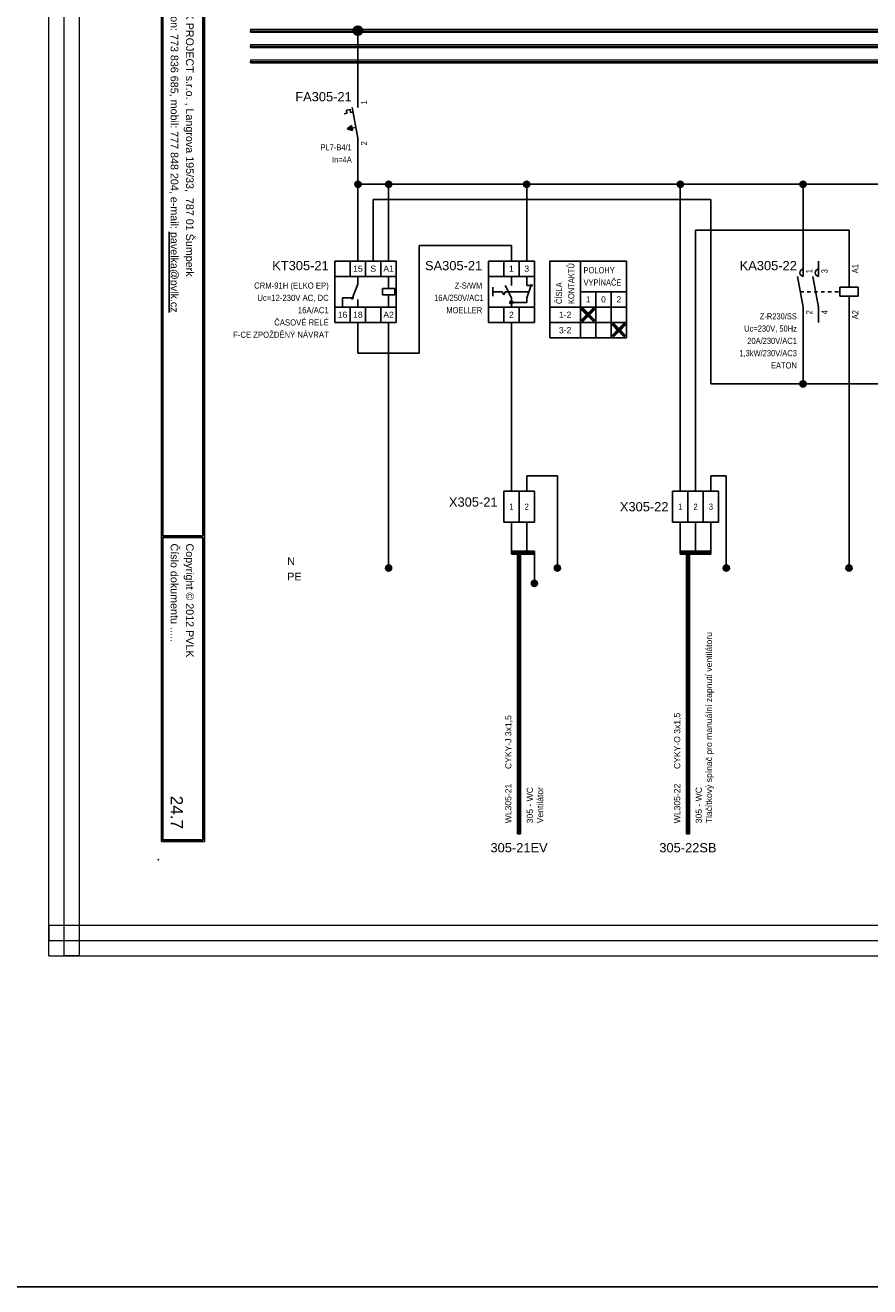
# Model space of a CAD drawing. Extents: x -3642 to 3381, y 3251 to 3904.
# Tile 20 of 41: x -405 to -130, y 3251 to 3662. Entities that reach past the tile are written whole.
import ezdxf
from ezdxf.enums import TextEntityAlignment as Align

# ---------------------------------------------------------------- set-up
doc = ezdxf.new("R2010")
doc.units = 0
doc.header["$MEASUREMENT"] = 0
doc.linetypes.add('DASHED', pattern=[0.564444, 0.282222, -0.282222])
for name, color, linetype in [('1-KRESBA', 7, 'Continuous'), ('__Bílá', 7, 'Continuous'), ('__Oranžová', 30, 'Continuous'), ('__Rudá 010', 10, 'Continuous'), ('__Svmodrá', 4, 'Continuous'), ('__Vínová 220', 220, 'Continuous'), ('__Zelená', 3, 'Continuous'), ('__Černá 250', 7, 'Continuous')]:
    doc.layers.add(name, color=color, linetype=linetype)
doc.styles.add('Arial', font='arial.ttf')
doc.styles.add('GENERATED_STYLE_1', font='arial.ttf')

# ---------------------------------------------------------------- blocks, each defined once
blk = doc.blocks.new('BLK_Razítko_malé_pro_rozváděče')
at = {"layer": '__Bílá'}
for p, q in [((15, -1), (15, -20)), ((15, -1), (294, -1)), ((15.5, -1.5), (15.5, -19.5)), ((15.5, -1.5), (184.5, -1.5)), ((184.5, -1.5), (184.5, -19.5)), ((185, -1.5), (185, -19.5)), ((185, -1.5), (293.5, -1.5)), ((293.5, -19.5), (293.5, -1.5)), ((294, -20), (294, -1)), ((15, -20), (294, -20)), ((15.5, -19.5), (184.5, -19.5)), ((185, -19.5), (293.5, -19.5)), ((15, -405), (15, -419)), ((15, -405), (294, -405)), ((15.5, -405.5), (15.5, -418.5)), ((15.5, -405.5), (194.5, -405.5)), ((194.5, -405.5), (194.5, -418.5)), ((195, -405.5), (195, -418.5)), ((195, -405.5), (293.5, -405.5)), ((293.5, -405.5), (293.5, -418.5)), ((294, -405), (294, -419)), ((15, -419), (294, -419)), ((15.5, -418.5), (194.5, -418.5)), ((195, -418.5), (293.5, -418.5))]:
    blk.add_line(p, q, dxfattribs=at)
for p in [(0, 0), (300, 0), (0, -420), (300, -420)]:
    blk.add_point(p, dxfattribs=at)
at = {"layer": '__Bílá', "style": 'Arial'}
for s, height, p in [('-', 3, (38, -7)), ('Dokument', 2.5, (187, -7)), ('-', 3, (210.5, -7)), ('SO/PS', 2.5, (17.5, -12)), ('-', 3, (38, -12)), ('Vypracoval', 2.5, (187, -12)), ('-', 3, (210.5, -12)), ('Investor', 2.5, (17.5, -17)), ('-', 3, (38, -17)), ('Datum', 2.5, (187, -17)), ('-', 3, (210.5, -17)), ('PVLK PROJECT s.r.o. , Langrova 195/33,  787 01 Šumperk', 2.5, (17.5, -411)), ('Copyright © 2012 PVLK', 2.5, (197, -411)), ('Telefon: 773 836 685, mobil: 777 848 204, e-mail: %%Upavelka@pvlk.cz', 2.5, (17.5, -416)), ('Číslo dokumentu .....', 2.5, (197, -416))]:
    blk.add_text(s, height=height, dxfattribs=at).set_placement(p)
at = {"layer": '__Vínová 220', "char_height": 2.5, "attachment_point": 7, "style": 'Arial'}
for s, insert in [('715 0908', (17.5, -7)), ('Rozšíření výrobního areálu firmy PLASTKON PRODUCT, S.R.O.', (42.5, -7.75)), ('R3 – Hlavní rozváděč 3NP', (215, -7.75)), ('SO 02 - Novostavba skladovací haly s administrativní budovou', (42.5, -12.75)), ('Miroslav Pavelka', (215, -12.75)), ('Plastkon product, s.r.o., Hlavní 147, Mikulovice 790 84', (42.5, -17.75)), ('06/2016', (215, -17.75))]:
    blk.add_mtext(s, dxfattribs=dict(at, insert=insert))
at = {"layer": '__Vínová 220', "style": 'Arial'}
blk.add_attdef('ČÍSLO', text='', height=4, dxfattribs=at).set_placement((290, -416), align=Align.RIGHT)
blk = doc.blocks.new('CRM-91H')
for p, q in [((-4.26, 10.79), (-4.26, -9.21)), ((-4.26, 10.79), (15.74, 10.79)), ((0.74, 5.79), (0.74, 10.79)), ((5.74, 10.79), (5.74, 5.79)), ((10.74, 5.79), (10.74, 10.79)), ((15.74, 10.79), (15.74, -9.21)), ((15.74, 5.79), (-4.26, 5.79)), ((3.24, 3.29), (3.24, 5.79)), ((13.24, 1.79), (13.24, 5.79)), ((1.24, -1.71), (3.24, 3.29)), ((11.24, -0.21), (11.24, 1.79)), ((11.24, 1.79), (15.24, 1.79)), ((15.24, 1.79), (15.24, -0.21)), ((-1.76, -1.21), (-1.76, -4.21)), ((-1.76, -1.21), (1.92, -1.21)), ((3.24, -1.71), (3.24, -4.21)), ((15.24, -0.21), (11.24, -0.21)), ((13.24, -4.21), (13.24, -0.21)), ((15.74, -4.21), (-4.26, -4.21)), ((0.74, -4.21), (0.74, -9.21)), ((5.74, -4.21), (5.74, -9.21)), ((10.74, -4.21), (10.74, -9.21)), ((15.74, -9.21), (-4.26, -9.21))]:
    blk.add_line(p, q)
at = {"style": 'Arial'}
for s, p in [('15', (3.24, 7.29)), ('S', (8.24, 7.29)), ('A1', (13.24, 7.29)), ('16', (-1.76, -7.71)), ('18', (3.24, -7.71)), ('A2', (13.24, -7.71))]:
    blk.add_text(s, height=2, dxfattribs=at).set_placement(p, align=Align.CENTER)
blk.add_attdef('POPIS', text='', height=3, dxfattribs=at).set_placement((-6.26, 7.79), align=Align.RIGHT)
at = {"style": 'Arial', "width": 0.9}
for tag, p in [('CÍVKA', (-6.26, -2.21)), ('TYP', (-6.26, 1.79)), ('DOPLŇ1', (-6.26, -10.21)), ('PROUD', (-6.26, -6.21)), ('DOPLŇ2', (-6.26, -14.21))]:
    blk.add_attdef(tag, text='', height=2, dxfattribs=at).set_placement(p, align=Align.RIGHT)
blk = doc.blocks.new('V0085A01')
h = blk.add_hatch(color=256)
edge = h.paths.add_edge_path()
edge.add_arc((0, 0), 1, 0, 360)
blk.add_circle((0, 0), 1)
blk = doc.blocks.new('V0109A02')
for p, q in [((0, 0), (0, 10)), ((5, 10), (0, 10)), ((5, 0), (5, 10)), ((10, 10), (5, 10)), ((10, 0), (10, 10)), ((5, 0), (0, 0)), ((10, 0), (5, 0))]:
    blk.add_line(p, q)
at = {"style": 'Arial'}
blk.add_attdef('POPIS', text='', height=3, dxfattribs=at).set_placement((-2, 5), align=Align.RIGHT)
at = {"style": 'Arial', "width": 0.8}
for tag, p in [('S1', (2.5, 5)), ('S2', (7.5, 5))]:
    blk.add_attdef(tag, text='', height=2, dxfattribs=at).set_placement(p, align=Align.MIDDLE)
blk = doc.blocks.new('FEVA1462')
blk.add_hatch(color=256).paths.add_polyline_path([(-3.5, -2), (-2.06, -0.92), (-1.772, -2.504)])
for p, q in [((0, 5), (0, 10)), ((-3.752, 4.136), (-2.564, 4.352)), ((-3.752, 4.136), (-3.568, 3.124)), ((-2.564, 4.352), (-2.38, 3.34)), ((-1.818, 5), (0, -5)), ((-4.448, 2.964), (-3.568, 3.124)), ((-2.38, 3.34), (-1.544, 3.492)), ((-3.5, -2), (-2.06, -0.92)), ((-3.5, -2), (-0.64, -1.48)), ((-3.5, -2), (-1.772, -2.504)), ((-2.06, -0.92), (-1.772, -2.504)), ((0, -5), (0, -10))]:
    blk.add_line(p, q)
at = {"style": 'Arial'}
blk.add_attdef('POPIS', text='', height=3, dxfattribs=at).set_placement((-2, 7), align=Align.RIGHT)
at = {"style": 'Arial', "width": 0.8}
blk.add_attdef('NO1', (3, 6), '', height=2, rotation=90, dxfattribs=at)
for tag, p in [('TYP', (-2, -9)), ('PROUD', (-2, -13)), ('DOPLŇ1', (-2, -17)), ('DOPLŇ2', (-2, -21))]:
    blk.add_attdef(tag, text='', height=2, dxfattribs=at).set_placement(p, align=Align.RIGHT)
blk.add_attdef('CO1', text='', height=2, rotation=90, dxfattribs=at).set_placement((3, -6), align=Align.RIGHT)
blk = doc.blocks.new('L0001A02')
at = {"linetype": 'Continuous'}
h = blk.add_hatch(color=256, dxfattribs=at)
edge = h.paths.add_edge_path()
edge.add_arc((0, 0), 1.5, 0, 360)
blk.add_circle((0, 0), 1.5)
blk = doc.blocks.new('V0109A03')
for p, q in [((5, 10), (0, 10)), ((0, 0), (0, 10)), ((10, 10), (5, 10)), ((5, 0), (5, 10)), ((15, 10), (10, 10)), ((10, 0), (10, 10)), ((15, 0), (15, 10)), ((5, 0), (0, 0)), ((10, 0), (5, 0)), ((15, 0), (10, 0))]:
    blk.add_line(p, q)
at = {"style": 'Arial'}
blk.add_attdef('POPIS', text='', height=3, dxfattribs=at).set_placement((-2, 5), align=Align.RIGHT)
at = {"style": 'Arial', "width": 0.8}
for tag, p in [('S1', (2.5, 5)), ('S2', (7.5, 5)), ('S3', (12.5, 5))]:
    blk.add_attdef(tag, text='', height=2, dxfattribs=at).set_placement(p, align=Align.MIDDLE)
blk = doc.blocks.new('feva2774')
h = blk.add_hatch(color=256)
h.paths.add_polyline_path([(5, -3), (5, -3.5), (5.5, -3.5, 0.414214)])
h.paths.add_polyline_path([(5, -3.5), (5, -4, 0.414214), (5.5, -3.5)])
h.paths.add_polyline_path([(5, -4), (5, -3, 0.414214), (4.5, -3.5, 0.414214)])
for points in [[(30, -7), (28.5, -5.5), (28, -5.5), (28, -6), (29.5, -7.5), (28, -9), (28, -9.5), (28.5, -9.5), (30, -8), (31.5, -9.5), (32, -9.5), (32, -9), (30.5, -7.5), (32, -6), (32, -5.5), (31.5, -5.5)], [(40, -12), (38.5, -10.5), (38, -10.5), (38, -11), (39.5, -12.5), (38, -14), (38, -14.5), (38.5, -14.5), (40, -13), (41.5, -14.5), (42, -14.5), (42, -14), (40.5, -12.5), (42, -11), (42, -10.5), (41.5, -10.5)]]:
    blk.add_hatch(color=256).paths.add_polyline_path(points)
for p, q in [((-2.5, 10), (-2.5, -10)), ((-2.5, 10), (12.5, 10)), ((2.5, 10), (2.5, 5)), ((7.5, 10), (7.5, 5)), ((12.5, 10), (12.5, -10)), ((17.5, 10), (17.5, -15)), ((17.5, 10), (42.5, 10)), ((27.5, 10), (27.5, -15)), ((42.5, 10), (42.5, -15)), ((12.5, 5), (-2.5, 5)), ((5, 2), (5, 5)), ((10, 2), (10, 5)), ((-1, 1.5), (-1, -1.5)), ((2, 0), (-1, 0)), ((2, 0), (2.5, -1)), ((2.5, -1), (3, 0)), ((5, -2), (3, 2)), ((10.67, 0), (3, 0)), ((10, -2), (11.5, 2.5)), ((12, 2), (10, 2)), ((42.5, 0), (27.5, 0)), ((32.5, 0), (32.5, -15)), ((37.5, 0), (37.5, -15)), ((5, -2), (5, -5)), ((5, -3.5), (10, -3.5)), ((10, -2), (10, -3.5)), ((12.5, -5), (-2.5, -5)), ((2.5, -5), (2.5, -10)), ((7.5, -5), (7.5, -10)), ((42.5, -5), (17.5, -5)), ((28, -6), (28, -5.5)), ((28, -5.5), (28.5, -5.5)), ((29.5, -7.5), (28, -6)), ((29.5, -7.5), (28, -9)), ((28.5, -5.5), (30, -7)), ((28.5, -9.5), (30, -8)), ((31.5, -5.5), (30, -7)), ((31.5, -9.5), (30, -8)), ((30.5, -7.5), (32, -6)), ((30.5, -7.5), (32, -9)), ((32, -5.5), (31.5, -5.5)), ((32, -6), (32, -5.5)), ((12.5, -10), (-2.5, -10)), ((42.5, -10), (17.5, -10)), ((28, -9), (28, -9.5)), ((28, -9.5), (28.5, -9.5)), ((32, -9.5), (31.5, -9.5)), ((32, -9), (32, -9.5)), ((38, -11), (38, -10.5)), ((38, -10.5), (38.5, -10.5)), ((39.5, -12.5), (38, -11)), ((38.5, -10.5), (40, -12)), ((41.5, -10.5), (40, -12)), ((40.5, -12.5), (42, -11)), ((42, -10.5), (41.5, -10.5)), ((42, -11), (42, -10.5)), ((42.5, -15), (17.5, -15)), ((39.5, -12.5), (38, -14)), ((38, -14), (38, -14.5)), ((38, -14.5), (38.5, -14.5)), ((38.5, -14.5), (40, -13)), ((41.5, -14.5), (40, -13)), ((40.5, -12.5), (42, -14)), ((42, -14.5), (41.5, -14.5)), ((42, -14), (42, -14.5))]:
    blk.add_line(p, q)
blk.add_circle((5, -3.5), 0.5)
at = {"style": 'Arial'}
for s, p in [('1', (5, 6.5)), ('3', (10, 6.5)), ('1', (30, -3.5)), ('0', (35, -3.5)), ('2', (40, -3.5)), ('2', (5, -8.5)), ('1-2', (22.5, -8.5)), ('3-2', (22.5, -13.5))]:
    blk.add_text(s, height=2, dxfattribs=at).set_placement(p, align=Align.CENTER)
at = {"style": 'Arial', "width": 0.8}
for s, p in [('KONTAKTŮ', (25.5, -4)), ('ČÍSLA', (21.5, -4))]:
    blk.add_text(s, height=2, rotation=90, dxfattribs=at).set_placement(p)
for s, p in [('VYPÍNAČE', (28.5, 2)), ('POLOHY', (28.5, 6))]:
    blk.add_text(s, height=2, dxfattribs=at).set_placement(p)
at = {"style": 'Arial'}
blk.add_attdef('POPIS', text='', height=3, dxfattribs=at).set_placement((-4.5, 7), align=Align.RIGHT)
at = {"style": 'Arial', "width": 0.8}
for tag, p in [('TYP', (-4.5, 1)), ('AC1(PROUD)', (-4, -3)), ('DOPLŇ1', (-4.5, -7))]:
    blk.add_attdef(tag, text='', height=2, dxfattribs=at).set_placement(p, align=Align.RIGHT)
blk = doc.blocks.new('L0001A01')
h = blk.add_hatch(color=256)
edge = h.paths.add_edge_path()
edge.add_arc((0, 0), 1, 0, 360)
blk.add_circle((0, 0), 1)
blk = doc.blocks.new('moe01029')
for p, q in [((0, 5), (0, 10)), ((5, 5), (5, 10)), ((15, 1.5), (15, 10)), ((-1.82, 5), (0, -5)), ((3.18, 5), (5, -5)), ((12, -1.5), (12, 1.5)), ((12, 1.5), (18, 1.5)), ((18, 1.5), (18, -1.5)), ((18, -1.5), (12, -1.5)), ((15, -1.5), (15, -10)), ((0, -5), (0, -10)), ((5, -5), (5, -10))]:
    blk.add_line(p, q)
at = {"linetype": 'DASHED', "ltscale": 4}
blk.add_line((-0.91, 0), (12, 0), dxfattribs=at)
for centre in [(0.15, 6.2), (5.15, 6.2)]:
    blk.add_arc(centre, 1.21, 97.3062, 262.6938)
at = {"style": 'Arial'}
blk.add_attdef('POPIS', text='', height=3, dxfattribs=at).set_placement((-2, 7), align=Align.RIGHT)
at = {"style": 'Arial', "width": 0.8}
for tag, p in [('NO1', (3, 6)), ('NO2', (8, 6)), ('A1', (18, 6))]:
    blk.add_attdef(tag, p, '', height=2, rotation=90, dxfattribs=at)
for tag, p in [('TYP', (-2, -9)), ('CÍVKA', (-2, -13)), ('AC1(PROUD)', (-2, -17)), ('AC3(VÝKON)', (-2, -21)), ('DOPLŇ1', (-2, -25)), ('DOPLŇ2', (-2, -29))]:
    blk.add_attdef(tag, text='', height=2, dxfattribs=at).set_placement(p, align=Align.RIGHT)
for tag, p in [('CO1', (3, -6)), ('CO2', (8, -6)), ('A2', (18, -6))]:
    blk.add_attdef(tag, text='', height=2, rotation=90, dxfattribs=at).set_placement(p, align=Align.RIGHT)

msp = doc.modelspace()

# ---------------------------------------------------------------- linework, layer by layer
at = {"layer": '1-KRESBA'}
for p, q in [((-296.61, 3640), (-296.61, 3660)), ((-296.61, 3585), (-296.61, 3620)), ((-41.61, 3610), (-296.61, 3610)), ((-286.61, 3585), (-286.61, 3610)), ((-241.61, 3585), (-241.61, 3610)), ((-191.61, 3510), (-191.61, 3610)), ((-151.61, 3585), (-151.61, 3610)), ((-291.61, 3605), (-291.61, 3585)), ((-181.61, 3605), (-291.61, 3605)), ((-181.61, 3605), (-181.61, 3545)), ((-186.61, 3510), (-186.61, 3595)), ((-136.61, 3595), (-186.61, 3595)), ((-136.61, 3585), (-136.61, 3595)), ((-246.61, 3590), (-276.61, 3590)), ((-276.61, 3590), (-276.61, 3555)), ((-246.61, 3585), (-246.61, 3590)), ((-296.61, 3565), (-296.61, 3555)), ((-286.61, 3565), (-286.61, 3485)), ((-246.61, 3565), (-246.61, 3510)), ((-151.61, 3545), (-151.61, 3565)), ((-136.61, 3565), (-136.61, 3485)), ((-276.61, 3555), (-296.61, 3555)), ((-181.61, 3545), (-41.61, 3545)), ((-241.61, 3510), (-241.61, 3515)), ((-241.61, 3515), (-231.61, 3515)), ((-231.61, 3515), (-231.61, 3485)), ((-181.61, 3510), (-181.61, 3515)), ((-181.61, 3515), (-176.61, 3515)), ((-176.61, 3515), (-176.61, 3485)), ((-246.61, 3500), (-246.61, 3490)), ((-241.61, 3500), (-241.61, 3490)), ((-191.61, 3500), (-191.61, 3490)), ((-186.61, 3500), (-186.61, 3490)), ((-181.61, 3500), (-181.61, 3490)), ((-246.61, 3490.5), (-246.61, 3490)), ((-246.61, 3490.5), (-239.11, 3490.5)), ((-246.61, 3489.5), (-246.61, 3490)), ((-246.61, 3490), (-239.11, 3490)), ((-246.61, 3489.5), (-239.11, 3489.5)), ((-244.61, 3398.43), (-244.61, 3490.39)), ((-244.61, 3490.39), (-244.11, 3490.39)), ((-244.11, 3398.43), (-244.11, 3490.39)), ((-243.61, 3490.39), (-244.11, 3490.39)), ((-243.61, 3398.43), (-243.61, 3490.39)), ((-239.11, 3490.5), (-239.11, 3490)), ((-239.11, 3489.5), (-239.11, 3490)), ((-239.11, 3490), (-239.11, 3480)), ((-191.61, 3490.5), (-191.61, 3490)), ((-191.61, 3490.5), (-181.61, 3490.5)), ((-191.61, 3489.5), (-191.61, 3490)), ((-191.61, 3490), (-181.61, 3490)), ((-191.61, 3489.5), (-181.61, 3489.5)), ((-189.61, 3398.43), (-189.61, 3490.39)), ((-189.61, 3490.39), (-189.11, 3490.39)), ((-189.11, 3398.43), (-189.11, 3490.39)), ((-188.61, 3490.39), (-189.11, 3490.39)), ((-188.61, 3398.43), (-188.61, 3490.39)), ((-181.61, 3490.5), (-181.61, 3490)), ((-181.61, 3489.5), (-181.61, 3490)), ((-244.61, 3398.43), (-244.11, 3398.43)), ((-243.61, 3398.43), (-244.11, 3398.43)), ((-189.61, 3398.43), (-189.11, 3398.43)), ((-188.61, 3398.43), (-189.11, 3398.43))]:
    msp.add_line(p, q, dxfattribs=at)
at = {"layer": '1-KRESBA', "color": 3}
msp.add_lwpolyline([(-3642.15, 3903.52), (3380.95, 3903.52), (3380.95, 3250.95), (-3642.15, 3250.95)], close=True, dxfattribs=at)
at = {"layer": '__Oranžová', "lineweight": 0}
for p, q in [((-331.61, 3660.5), (-331.61, 3660)), ((-331.61, 3660.5), (23.39, 3660.5)), ((-331.61, 3659.5), (-331.61, 3660)), ((-331.61, 3660), (23.39, 3660)), ((-331.61, 3659.5), (23.39, 3659.5)), ((-331.61, 3655.5), (-331.61, 3655)), ((-331.61, 3655.5), (23.39, 3655.5)), ((-331.61, 3654.5), (-331.61, 3655)), ((-331.61, 3655), (23.39, 3655)), ((-331.61, 3654.5), (23.39, 3654.5)), ((-331.61, 3650.5), (-331.61, 3650)), ((-331.61, 3650.5), (23.39, 3650.5)), ((-331.61, 3649.5), (-331.61, 3650)), ((-331.61, 3650), (23.39, 3650)), ((-331.61, 3649.5), (23.39, 3649.5))]:
    msp.add_line(p, q, dxfattribs=at)
at = {"layer": '__Vínová 220', "lineweight": 0}
for p, q in [((-397.33, 3358.74), (-397.33, 3724.82)), ((-392.33, 3358.74), (-392.33, 3724.82)), ((-387.33, 3358.74), (-387.33, 3724.82)), ((-397.33, 3368.74), (-397.33, 3363.74)), ((-397.33, 3368.74), (99.08, 3368.74)), ((-397.33, 3358.74), (-397.33, 3363.74)), ((-397.33, 3363.74), (99.08, 3363.74)), ((-397.33, 3358.74), (99.08, 3358.74)), ((-397.33, 3358.74), (-392.33, 3358.74)), ((-387.33, 3358.74), (-392.33, 3358.74))]:
    msp.add_line(p, q, dxfattribs=at)

# ---------------------------------------------------------------- block references
at = {"color": 250, "linetype": 'Continuous'}
for p in [(-286.61, 3485), (-231.61, 3485), (-176.61, 3485), (-136.61, 3485), (-239.11, 3480)]:
    msp.add_blockref('V0085A01', p, dxfattribs=at)
at = {"layer": '1-KRESBA', "rotation": 270}
msp.add_blockref('BLK_Razítko_malé_pro_rozváděče', (58.39, 3690), dxfattribs=at).add_auto_attribs({'ČÍSLO': '24.7'})
at = {"layer": '1-KRESBA'}
msp.add_blockref('L0001A02', (-296.61, 3660), dxfattribs=at)
at = {"layer": '1-KRESBA', "color": 250, "linetype": 'Continuous'}
for p in [(-296.61, 3610), (-286.61, 3610), (-241.61, 3610), (-191.61, 3610), (-151.61, 3610), (-151.61, 3545)]:
    msp.add_blockref('L0001A01', p, dxfattribs=at)
at = {"layer": '1-KRESBA'}
msp.add_blockref('CRM-91H', (-299.85, 3574.21), dxfattribs=at).add_auto_attribs({'POPIS': 'KT305-21', 'TYP': 'CRM-91H (ELKO EP)', 'CÍVKA': 'Uc=12-230V AC, DC', 'PROUD': '16A/AC1', 'DOPLŇ1': 'ČASOVÉ RELÉ', 'DOPLŇ2': 'F-CE ZPOŽDĚNÝ NÁVRAT'})
at = {"layer": '__Černá 250'}
for name, p, values in [('FEVA1462', (-296.61, 3630), {'POPIS': 'FA305-21', 'TYP': 'PL7-B4/1', 'PROUD': 'In=4A', 'CO1': '2', 'NO1': '1'}), ('feva2774', (-251.61, 3575), {'POPIS': 'SA305-21', 'TYP': 'Z-S/WM', 'AC1(PROUD)': '16A/250V/AC1', 'DOPLŇ1': 'MOELLER'}), ('moe01029', (-151.61, 3575), {'POPIS': 'KA305-22', 'TYP': 'Z-R230/SS', 'CÍVKA': 'Uc=230V, 50Hz', 'AC1(PROUD)': '20A/230V/AC1', 'AC3(VÝKON)': '1,3kW/230V/AC3', 'DOPLŇ1': 'EATON', 'CO1': '2', 'NO1': '1', 'CO2': '4', 'NO2': '3', 'A1': 'A1', 'A2': 'A2'}), ('V0109A02', (-249.11, 3500), {'POPIS': 'X305-21', 'S1': '1', 'S2': '2'})]:
    msp.add_blockref(name, p, dxfattribs=at).add_auto_attribs(values)
ref = msp.add_blockref('V0109A03', (-194.11, 3500), dxfattribs=at)
ref.add_attrib('POPIS', 'X305-22', dxfattribs={"layer": '0', "height": 3, "style": 'Arial'}).set_placement((-195.43, 3503.48), align=Align.RIGHT)
ref.add_attrib('S1', '1', dxfattribs={"layer": '0', "height": 2, "style": 'Arial', "width": 0.8}).set_placement((-191.61, 3505), align=Align.MIDDLE)
ref.add_attrib('S2', '2', dxfattribs={"layer": '0', "height": 2, "style": 'Arial', "width": 0.8}).set_placement((-186.61, 3505), align=Align.MIDDLE)
ref.add_attrib('S3', '3', dxfattribs={"layer": '0', "height": 2, "style": 'Arial', "width": 0.8}).set_placement((-181.61, 3505), align=Align.MIDDLE)

# ---------------------------------------------------------------- texts
at = {"layer": '__Rudá 010', "style": 'Arial'}
for s, p in [('CYKY-J 3x1,5', (-246.61, 3419.56)), ('CYKY-O 3x1,5', (-191.61, 3419.56)), ('WL305-21', (-246.61, 3401.89)), ('WL305-22', (-191.61, 3401.89))]:
    msp.add_text(s, height=2, rotation=90, dxfattribs=at).set_placement(p)
at = {"layer": '__Rudá 010', "style": 'GENERATED_STYLE_1'}
for s, p in [('305-21EV', (-244.11, 3392.43)), ('305-22SB', (-189.11, 3392.43))]:
    msp.add_text(s, height=3, dxfattribs=at).set_placement(p, align=Align.CENTER)
at = {"layer": '__Rudá 010', "char_height": 2, "width": 62.8406, "attachment_point": 1, "rotation": 90, "style": 'Arial'}
for s, insert in [('305 - WC\\PTlačítkový spínač pro manuální zapnutí ventilátoru', (-186.58, 3401.89)), ('305 - WC\\PVentilátor', (-241.58, 3401.89))]:
    msp.add_mtext(s, dxfattribs=dict(at, insert=insert))
at = {"layer": '__Svmodrá', "linetype": 'Continuous', "style": 'Arial'}
msp.add_text('N', height=2.5, dxfattribs=at).set_placement((-319.61, 3486))
msp.add_text('N', height=2.5, dxfattribs=at).set_placement((-319.61, 3486))
at = {"layer": '__Zelená', "linetype": 'Continuous', "style": 'Arial'}
msp.add_text('PE', height=2.5, dxfattribs=at).set_placement((-319.61, 3481))
msp.add_text('PE', height=2.5, dxfattribs=at).set_placement((-319.61, 3481))

doc.saveas('drawing.dxf')
